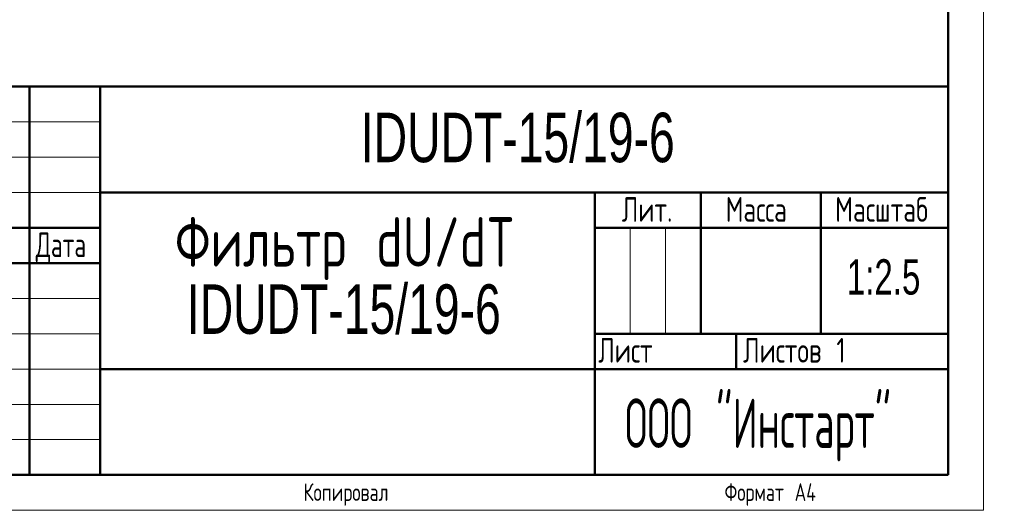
# Model space of a CAD drawing. Header units: millimetres. Extents: x 0 to 532, y 0 to 742.
# Tile 2 of 4: x 184 to 532, y 0 to 174. Entities that reach past the tile are written whole.
import ezdxf

# ---------------------------------------------------------------- set-up
doc = ezdxf.new("R2010")
doc.units = ezdxf.units.MM
doc.header["$LTSCALE"] = 2.5
doc.linetypes.add('SLD-Сплошная', pattern=[0])
doc.styles.add('SLDTEXTSTYLE0', font='TXT', dxfattribs={"width": 0.7, "bigfont": 'bigfont'})
doc.styles.add('SLDTEXTSTYLE1', font='TXT', dxfattribs={"width": 0.7})
doc.styles.add('SLDTEXTSTYLE2', font='TXT', dxfattribs={"width": 0.557856, "bigfont": 'bigfont'})
doc.styles.add('SLDTEXTSTYLE5', font='TXT', dxfattribs={"width": 0.648852, "bigfont": 'bigfont'})
doc.styles.add('SLDTEXTSTYLE6', font='TXT', dxfattribs={"width": 0.705079, "bigfont": 'bigfont'})

# ---------------------------------------------------------------- blocks, each defined once
blk = doc.blocks.new('SW_NOTE_0')
at = {"color": 0, "linetype": 'Continuous', "lineweight": 0, "char_height": 17.5, "attachment_point": 2}
for s, insert, style in [('Фильтр dU/dT', (65.62, 22.49), 'SLDTEXTSTYLE0'), ('IDUDT-15/19-6', (65.26, -1.26), 'SLDTEXTSTYLE1')]:
    blk.add_mtext(s, dxfattribs=dict(at, insert=insert, style=style))

msp = doc.modelspace()

# ---------------------------------------------------------------- linework, layer by layer
at = {"color": 7, "linetype": 'SLD-Сплошная', "lineweight": 18}
for p, q in [((525, 742.5), (525, 0)), ((50, 137.5), (212.5, 137.5)), ((50, 125), (212.5, 125)), ((50, 112.5), (212.5, 112.5)), ((400, 100), (400, 62.5)), ((412.5, 100), (412.5, 62.5)), ((50, 75), (212.5, 75)), ((50, 62.5), (212.5, 62.5)), ((50, 50), (212.5, 50)), ((50, 37.5), (212.5, 37.5)), ((50, 25), (212.5, 25)), ((0, 0), (525, 0))]:
    msp.add_line(p, q, dxfattribs=at)
at = {"color": 7, "linetype": 'SLD-Сплошная', "lineweight": 50}
for p, q in [((512.5, 12.5), (512.5, 730)), ((50, 150), (512.5, 150)), ((187.5, 150), (187.5, 12.5)), ((212.5, 150), (212.5, 12.5)), ((212.5, 112.5), (512.5, 112.5)), ((387.5, 112.5), (387.5, 12.5)), ((425, 112.5), (425, 62.5)), ((467.5, 112.5), (467.5, 62.5)), ((50, 100), (212.5, 100)), ((387.5, 100), (512.5, 100)), ((50, 87.5), (212.5, 87.5)), ((387.5, 62.5), (512.5, 62.5)), ((437.5, 62.5), (437.5, 50)), ((212.5, 50), (512.5, 50)), ((50, 12.5), (512.5, 12.5))]:
    msp.add_line(p, q, dxfattribs=at)

# ---------------------------------------------------------------- block references
at = {"color": 7, "linetype": 'Continuous', "lineweight": 0}
msp.add_blockref('SW_NOTE_0', (233.48, 81.21), dxfattribs=at)

# ---------------------------------------------------------------- texts
for s, insert, char_height, attachment_point, style in [('IDUDT-15/19-6', (360.27, 140.69), 17.5, 2, 'SLDTEXTSTYLE1'), ('Масштаб', (488.99, 110.85), 8.75, 2, 'SLDTEXTSTYLE6'), ('Лит.', (406.02, 110.85), 8.75, 2, 'SLDTEXTSTYLE0'), ('Масса', (444.65, 110.85), 8.75, 2, 'SLDTEXTSTYLE0'), ('Дата', (198.67, 98.35), 8.75, 2, 'SLDTEXTSTYLE5'), ('1:2.5', (489.69, 88.84), 12.5, 2, 'SLDTEXTSTYLE1'), ('Лист', (388.75, 61), 8.75, 1, 'SLDTEXTSTYLE0'), ('Листов 1', (440, 61), 8.75, 1, 'SLDTEXTSTYLE0'), ('ООО "Инстарт"', (445.27, 39.58), 17.5, 2, 'SLDTEXTSTYLE2'), ('Копировал', (299.51, 9.56), 6.25, 2, 'SLDTEXTSTYLE0'), ('Копировал', (299.51, 9.56), 6.25, 2, 'SLDTEXTSTYLE0'), ('Формат А4', (449.59, 9.56), 6.25, 2, 'SLDTEXTSTYLE0')]:
    msp.add_mtext(s, dxfattribs=dict(at, insert=insert, char_height=char_height, attachment_point=attachment_point, style=style))

doc.saveas('drawing.dxf')
